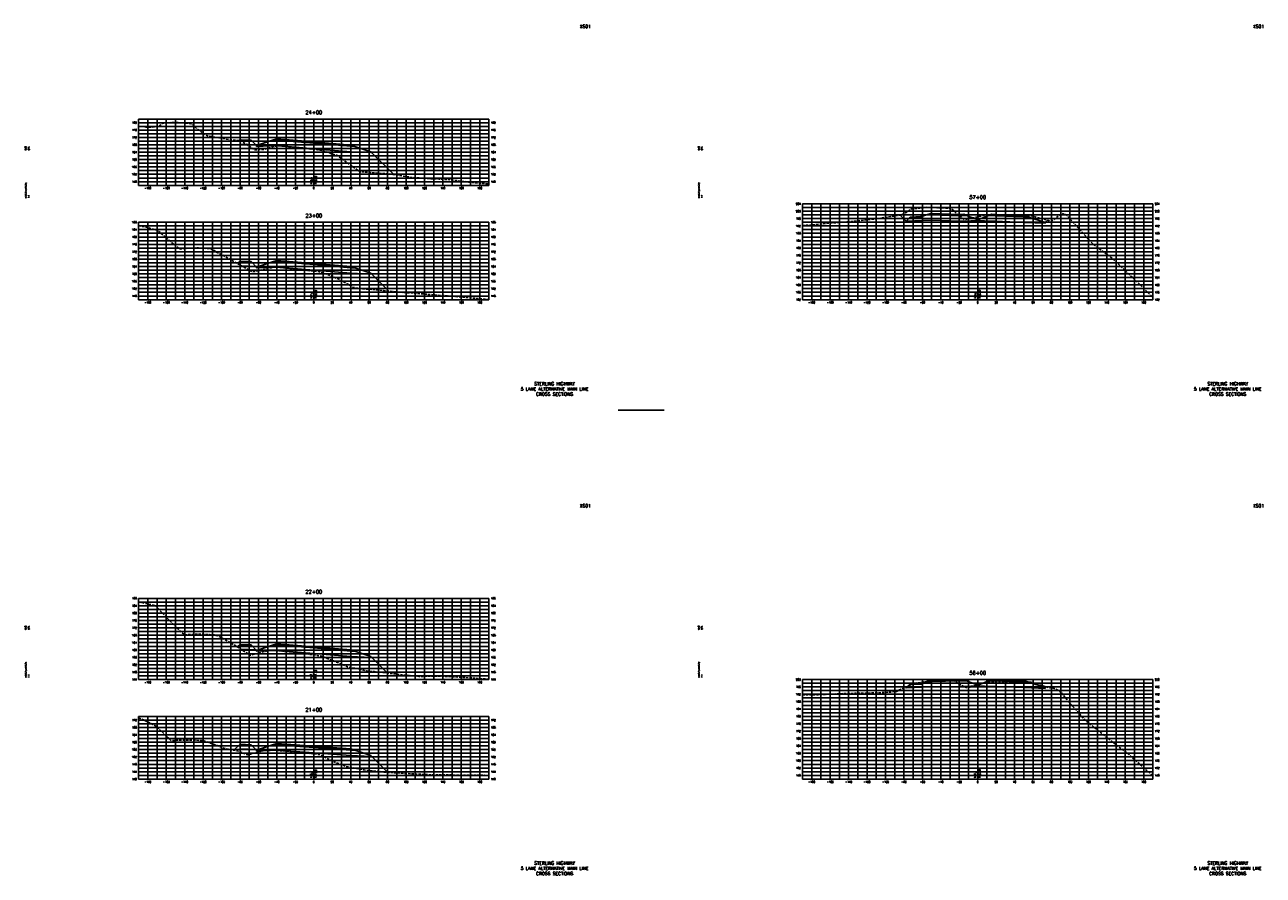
# Model space of a CAD drawing. Extents: x 37 to 10140, y -1968 to 9206.
# Tile 48 of 105: x 37 to 1380, y 3656 to 4578. Entities that reach past the tile are written whole.
import ezdxf
from ezdxf.enums import TextEntityAlignment as Align

# ---------------------------------------------------------------- set-up
doc = ezdxf.new("R2010")
doc.units = 0
doc.header["$LTSCALE"] = 20
doc.header["$MEASUREMENT"] = 0
doc.linetypes.add('HIDDEN_050%', pattern=[0.1875, 0.125, -0.0625])
doc.layers.get('0').update_dxf_attribs({"color": 101})
for name, color, linetype in [('S-AT-TXT175', 6, 'Continuous'), ('S-AT-TXT80', 1, 'Continuous'), ('XDATUM', 3, 'Continuous'), ('XEG', 1, 'HIDDEN_050%'), ('XFG', 2, 'Continuous'), ('XGRID', 251, 'Continuous'), ('XGRIDT', 2, 'Continuous'), ('XREF-BORDER', 7, 'Continuous')]:
    doc.layers.add(name, color=color, linetype=linetype)
doc.styles.add('L100', font='simplex.shx', dxfattribs={"height": 2})
doc.styles.add('L175', font='ROMANSM.shx', dxfattribs={"height": 3.5})
doc.styles.add('L80', font='ROMANSM.shx', dxfattribs={"height": 1.6})

# ---------------------------------------------------------------- blocks, each defined once
blk = doc.blocks.new('03025_00_att1')
at = {"layer": 'S-AT-TXT175', "style": 'L175'}
for tag, p in [('NUM', (32.402, 20.822)), ('LINE1', (30.64, 1.444)), ('LINE2', (30.64, 1.161)), ('LINE3', (30.64, 0.877))]:
    blk.add_attdef(tag, text='', height=0.175, dxfattribs=at).set_placement(p, align=Align.CENTER)
at = {"layer": 'S-AT-TXT80', "style": 'L80'}
for tag, p in [('DESIGNED', (2.094, 14.201)), ('CHECKED', (2.265, 14.201)), ('DRAFTED', (2.436, 14.201)), ('PCTB', (2.094, 11.605)), ('PSCALE', (2.265, 11.605)), ('PVIEW', (2.436, 11.605))]:
    blk.add_attdef(tag, p, '', height=0.08, rotation=90, dxfattribs=at)

msp = doc.modelspace()

# ---------------------------------------------------------------- linework, layer by layer
msp.add_line((680, 4160), (730, 4160))
at = {"layer": 'XDATUM', "flags": 128}
for points in [[(269, 4452.5), (270, 4453.6), (270, 4448.6), (287.2, 4447.9), (288, 4447.1), (288, 4446.2), (310, 4447.1), (350, 4443.8), (390, 4440.4), (412, 4439.6), (412, 4440.4), (436.7, 4415.8)], [(985.8, 4371.7), (992.4, 4365.1), (1019, 4366.2), (1051, 4365.1), (1055, 4365.2), (1070, 4365.8), (1085, 4365.2), (1089, 4365.1), (1121, 4363.8), (1143, 4362.9), (1143, 4363.8), (1145.5, 4366.3)], [(267.3, 4319.1), (270, 4321.8), (270, 4316.8), (287.2, 4316.1), (288, 4315.3), (288, 4314.4), (310, 4315.3), (350, 4312), (390, 4308.6), (412, 4307.8), (412, 4308.6), (431.4, 4289.3)], [(267.3, 3903.3), (270, 3906), (270, 3901), (287.2, 3900.3), (288, 3899.5), (288, 3898.6), (310, 3899.5), (350, 3896.2), (390, 3892.8), (412, 3892), (412, 3892.8), (429.8, 3875)], [(991.7, 3859.6), (992.4, 3858.9), (1019, 3860), (1051, 3860.5), (1055, 3860.6), (1070, 3861.2), (1085, 3860.6), (1089, 3860.5), (1121, 3859.2), (1143, 3858.3), (1143, 3859.2), (1144, 3860.2)], [(263.4, 3791.2), (270, 3797.7), (270, 3792.7), (287.2, 3792), (288, 3791.2), (288, 3790.4), (310, 3791.2), (350, 3788.4), (390, 3785.5), (412, 3784.6), (412, 3785.5), (430.2, 3767.3)]]:
    msp.add_lwpolyline(points, dxfattribs=at)
at = {"layer": 'XEG', "flags": 128}
for points in [[(160, 4468.4), (170.2, 4466.9), (173.1, 4467.1), (177.2, 4467.4), (180.4, 4468.3), (182.8, 4468.7), (183.5, 4469.1), (185.5, 4471.1), (185.9, 4471.1), (188.6, 4471.7), (192.6, 4472), (202.9, 4472.3), (212.3, 4471.5), (216.4, 4471.1), (217.3, 4470.5), (218.7, 4469.7), (221.9, 4466.5), (234.6, 4457.6), (251.1, 4454.9), (257.6, 4453.7), (270.7, 4452.4), (271.2, 4452.3), (275.7, 4449.3), (285.6, 4442.6), (294.8, 4442.9), (295.8, 4442.9), (306.7, 4446.1), (307.6, 4446.3), (307.7, 4446.3), (312.2, 4446.9), (312.3, 4446.9), (319.9, 4446.3), (320.2, 4446.2), (333.1, 4445), (346.1, 4443.5), (346.5, 4443.5), (346.7, 4443.4), (350, 4443.1), (354, 4442.7), (358.6, 4441.8), (358.7, 4441.8), (369.9, 4438.2), (374.9, 4436.7), (375.1, 4436.6), (375.3, 4436.6), (375.6, 4436.4), (399.3, 4419.1), (400.5, 4418.8), (420.4, 4417.2), (434.3, 4416.2), (446.7, 4414.1), (456.8, 4412.6), (473.8, 4411.3), (486, 4410.9), (497.1, 4410.2), (524.8, 4406.7), (540, 4405.5)], [(880, 4360.5), (884.6, 4360.7), (910.8, 4363.1), (932.2, 4364.8), (955, 4367.3), (959.9, 4367.8), (968.7, 4369.1), (987.1, 4371.9), (991.5, 4374.1), (997.7, 4378.2), (1004.6, 4379.1), (1014.7, 4380.2), (1025.6, 4379.8), (1041.1, 4379.1), (1049.3, 4371.5), (1055.5, 4366.9), (1067, 4369.2), (1070, 4369.9), (1075.8, 4371.2), (1078.1, 4371.6), (1080, 4371.8), (1082.9, 4371.8), (1086.5, 4371.8), (1092.3, 4371.7), (1099.3, 4371.5), (1101.6, 4371.5), (1103.2, 4371.5), (1105.6, 4371.6), (1107.6, 4371.5), (1114.6, 4371.3), (1120.2, 4371.2), (1123.6, 4371), (1127.7, 4370.8), (1129.6, 4370.5), (1131.1, 4370.1), (1139.4, 4367.9), (1149.5, 4365.1), (1153.7, 4367.8), (1160.9, 4373.5), (1165.6, 4372.4), (1166, 4372.2), (1193, 4342.6), (1194.8, 4340.4), (1195.5, 4339.9), (1216, 4324.8), (1245.5, 4296.7), (1260, 4282.3)], [(160, 4360.1), (166.2, 4359.2), (172.9, 4357.4), (180.5, 4355.3), (200.1, 4338.5), (204.8, 4334.8), (205.9, 4335.1), (209, 4335.6), (211.7, 4335.7), (222.8, 4336.2), (224.6, 4336.1), (238.3, 4335.3), (238.5, 4335.1), (239.9, 4334.4), (241.9, 4333.2), (253.5, 4326.9), (259.9, 4323.3), (260.4, 4322.9), (261.1, 4322.5), (283.5, 4310.1), (300, 4313.7), (303.9, 4314.7), (304.4, 4314.8), (307.8, 4315.6), (309.2, 4315.4), (315.5, 4314.9), (318.4, 4314.5), (330.2, 4313.2), (333.4, 4312.8), (345.6, 4311.4), (347, 4311.2), (350, 4310.9), (352.8, 4310.6), (355.9, 4310.2), (356.6, 4310.1), (358.5, 4309.5), (371.5, 4304.9), (377.1, 4302.2), (392.6, 4293.4), (404.5, 4291.7), (406.7, 4291.6), (425.5, 4289.8), (441.1, 4288.3), (444.5, 4288.1), (475.3, 4285.7), (479.2, 4285.3), (507.3, 4283.2), (539.5, 4280.1), (540, 4280.1)], [(160, 3952.2), (177.8, 3948.3), (178.9, 3947.7), (181.2, 3944.8), (200, 3925.4), (209.8, 3916.5), (212.2, 3916.6), (213.6, 3916.8), (221.9, 3917.1), (227, 3917.2), (236.9, 3916.7), (241.9, 3916.5), (244.4, 3915.6), (245.8, 3915.3), (252.7, 3911.8), (265.6, 3904.4), (275.3, 3898.1), (281.2, 3894.4), (293.8, 3897.6), (300.9, 3899.5), (302, 3899.6), (304.1, 3899.9), (306.9, 3899.6), (312, 3899.1), (318, 3898.4), (328.4, 3897.4), (334.5, 3896.7), (345.4, 3895.3), (348.5, 3894.9), (350, 3894.7), (353.5, 3894.2), (356.5, 3893.7), (358.4, 3893.3), (367.5, 3889.6), (371.4, 3888.2), (377.8, 3885.5), (386.7, 3881.9), (402.3, 3878.5), (407.2, 3877.3), (415.3, 3876.6), (462, 3871.5), (464, 3871.4), (464.6, 3871.4), (472.2, 3871.5), (489.6, 3871.6), (498.5, 3871.1), (524, 3869.5), (540, 3868.3)], [(880, 3851.2), (895.1, 3851.3), (926.6, 3852.9), (938.3, 3853.1), (961.9, 3853.5), (974.1, 3854.2), (982, 3855.1), (988, 3858), (1001.7, 3863.8), (1009.9, 3865.2), (1022.7, 3866.7), (1031.1, 3866.9), (1044.4, 3866.7), (1048.7, 3863.6), (1058.2, 3858.9), (1064.6, 3860.6), (1070, 3862.2), (1077.6, 3864.5), (1079.9, 3864.9), (1081, 3865.1), (1085.8, 3865.3), (1088.1, 3865.4), (1098.9, 3865.6), (1104.2, 3865.7), (1114.8, 3865.6), (1119.9, 3865.5), (1122.3, 3865.4), (1127.5, 3865.2), (1130, 3864.5), (1131.2, 3864.2), (1134.6, 3863.1), (1141.7, 3860.9), (1148.1, 3859), (1149.5, 3859.6), (1154.3, 3857.6), (1158.6, 3856), (1170.6, 3841.6), (1186.5, 3823.9), (1226.1, 3792.4), (1231.8, 3788.5), (1234.1, 3786.5), (1240.6, 3780.7), (1260, 3763.4)], [(160, 3826.3), (165.4, 3824.1), (169, 3822.6), (175.4, 3819.2), (178.8, 3817.5), (192.4, 3804.3), (194.8, 3801.8), (197.8, 3802), (198.3, 3802), (211, 3802.3), (212.7, 3802.2), (226.8, 3802), (227.1, 3802), (227.2, 3802), (231.1, 3801.4), (231.6, 3801.3), (248.9, 3795), (255, 3792.8), (267.9, 3790.3), (273.4, 3788.1), (278.2, 3786.2), (287.2, 3788.5), (295.6, 3791.2), (298.3, 3791.7), (300, 3791.9), (303.8, 3791.6), (307.9, 3791.2), (316.4, 3790.6), (325.2, 3789.8), (334.5, 3788.8), (343.6, 3788.1), (348.3, 3787.6), (350, 3787.4), (353.5, 3786.9), (355.7, 3786.5), (357.4, 3786), (361.8, 3783.9), (367.8, 3780.9), (374.5, 3777.7), (384.7, 3773.9), (396.1, 3771.7), (404.8, 3770), (421.9, 3768.1), (430.9, 3767.2), (470, 3765), (475.3, 3764.7), (477.9, 3764.7), (504.1, 3764.4), (535.3, 3764.1), (540, 3763.9)]]:
    msp.add_lwpolyline(points, dxfattribs=at)
at = {"layer": 'XFG', "flags": 128}
for points in [[(270, 4453.6), (270, 4453.6), (269, 4452.5)], [(270, 4453.6), (270, 4452.6), (283, 4452.1), (282, 4453.1), (281, 4453.1), (281, 4452.8), (271, 4453.2), (271, 4453.5), (270, 4453.6)], [(270, 4452.6), (270, 4448.6), (287.2, 4447.9), (283, 4452.1), (270, 4452.6)], [(271, 4453.5), (271, 4453.2), (281, 4452.8), (281, 4453.1), (271, 4453.5)], [(288, 4447.1), (287.2, 4447.9)], [(350, 4449.8), (310, 4453.1), (305.4, 4452.9), (288, 4447.1), (288, 4446.2), (310, 4447.1), (350, 4443.8)], [(350, 4450.1), (310, 4453.4), (310, 4454.4), (305.4, 4452.9), (310, 4453.1), (350, 4449.8)], [(350, 4451.1), (310, 4454.4), (310, 4454.1), (350, 4450.8)], [(350, 4450.8), (310, 4454.1), (310, 4453.4), (350, 4450.1)], [(350, 4451.1), (390, 4447.8), (390, 4447.4), (350, 4450.8)], [(350, 4450.8), (390, 4447.4), (390, 4446.8), (350, 4450.1)], [(350, 4450.1), (390, 4446.8), (390, 4447.8), (394.6, 4446.3), (390, 4446.4), (350, 4449.8)], [(350, 4449.8), (390, 4446.4), (394.6, 4446.3), (412, 4440.4), (412, 4439.6), (390, 4440.4), (350, 4443.8)], [(412, 4440.4), (412, 4440.4), (436.7, 4415.8)], [(992.4, 4365.1), (992.4, 4365.1), (985.8, 4371.7)], [(1070, 4366.6), (1058, 4371.3), (1055, 4371.2), (1051, 4371.1), (1019, 4372.2), (1014.4, 4372), (1009, 4370.2), (1009, 4369.2), (996, 4368.7), (992.4, 4365.1), (1019, 4366.2), (1051, 4365.1), (1055, 4365.2), (1070, 4365.8), (1070, 4366.6)], [(1009, 4370.2), (1008, 4370.1), (1008, 4369.8), (998, 4369.4), (998, 4369.7), (997, 4369.7), (996, 4368.7), (1009, 4369.2), (1009, 4370.2)], [(1008, 4370.1), (998, 4369.7), (998, 4369.4), (1008, 4369.8), (1008, 4370.1)], [(1055, 4371.6), (1051, 4371.4), (1019, 4372.5), (1019, 4373.5), (1014.4, 4372), (1019, 4372.2), (1051, 4371.1), (1055, 4371.2), (1058, 4371.3), (1055, 4372.6), (1055, 4371.6)], [(1055, 4372.6), (1051, 4372.4), (1019, 4373.5), (1019, 4373.2), (1051, 4372.1), (1055, 4372.2), (1055, 4372.6)], [(1055, 4372.2), (1051, 4372.1), (1019, 4373.2), (1019, 4372.5), (1051, 4371.4), (1055, 4371.6), (1055, 4372.2)], [(1070, 4366.6), (1082, 4371.3), (1085, 4371.2), (1089, 4371.1), (1121, 4369.8), (1125.6, 4369.6), (1143, 4363.8), (1143, 4362.9), (1121, 4363.8), (1089, 4365.1), (1085, 4365.2), (1070, 4365.8)], [(1085, 4372.6), (1082, 4371.3), (1085, 4371.2), (1089, 4371.1), (1121, 4369.8), (1125.6, 4369.6), (1121, 4371.1), (1121, 4370.1), (1089, 4371.4), (1085, 4371.6), (1085, 4372.6)], [(1085, 4372.6), (1085, 4372.2), (1089, 4372.1), (1121, 4370.8), (1121, 4371.1), (1089, 4372.4), (1085, 4372.6)], [(1085, 4372.2), (1085, 4371.6), (1089, 4371.4), (1121, 4370.1), (1121, 4370.8), (1089, 4372.1), (1085, 4372.2)], [(1143, 4363.8), (1143, 4363.8), (1145.5, 4366.3)], [(270, 4321.8), (270, 4321.8), (267.3, 4319.1)], [(270, 4321.8), (270, 4320.8), (283, 4320.3), (282, 4321.3), (281, 4321.3), (281, 4321), (271, 4321.4), (271, 4321.7), (270, 4321.8)], [(270, 4320.8), (270, 4316.8), (287.2, 4316.1), (283, 4320.3), (270, 4320.8)], [(271, 4321.7), (271, 4321.4), (281, 4321), (281, 4321.3), (271, 4321.7)], [(288, 4315.3), (287.2, 4316.1)], [(350, 4318), (310, 4321.3), (305.4, 4321.1), (288, 4315.3), (288, 4314.4), (310, 4315.3), (350, 4312)], [(350, 4318.3), (310, 4321.6), (310, 4322.6), (305.4, 4321.1), (310, 4321.3), (350, 4318)], [(350, 4319.3), (310, 4322.6), (310, 4322.3), (350, 4319)], [(350, 4319), (310, 4322.3), (310, 4321.6), (350, 4318.3)], [(350, 4319.3), (390, 4316), (390, 4315.6), (350, 4319)], [(350, 4319), (390, 4315.6), (390, 4315), (350, 4318.3)], [(350, 4318.3), (390, 4315), (390, 4316), (394.6, 4314.5), (390, 4314.6), (350, 4318)], [(350, 4318), (390, 4314.6), (394.6, 4314.5), (412, 4308.6), (412, 4307.8), (390, 4308.6), (350, 4312)], [(412, 4308.6), (412, 4308.6), (431.4, 4289.3)], [(270, 3906), (270, 3906), (267.3, 3903.3)], [(270, 3906), (270, 3905), (283, 3904.5), (282, 3905.5), (281, 3905.5), (281, 3905.2), (271, 3905.6), (271, 3905.9), (270, 3906)], [(270, 3905), (270, 3901), (287.2, 3900.3), (283, 3904.5), (270, 3905)], [(271, 3905.9), (271, 3905.6), (281, 3905.2), (281, 3905.5), (271, 3905.9)], [(288, 3899.5), (287.2, 3900.3)], [(350, 3902.2), (310, 3905.5), (305.4, 3905.3), (288, 3899.5), (288, 3898.6), (310, 3899.5), (350, 3896.2)], [(350, 3902.5), (310, 3905.8), (310, 3906.8), (305.4, 3905.3), (310, 3905.5), (350, 3902.2)], [(350, 3903.5), (310, 3906.8), (310, 3906.5), (350, 3903.2)], [(350, 3903.2), (310, 3906.5), (310, 3905.8), (350, 3902.5)], [(350, 3903.5), (390, 3900.2), (390, 3899.8), (350, 3903.2)], [(350, 3903.2), (390, 3899.8), (390, 3899.2), (350, 3902.5)], [(350, 3902.5), (390, 3899.2), (390, 3900.2), (394.6, 3898.7), (390, 3898.8), (350, 3902.2)], [(350, 3902.2), (390, 3898.8), (394.6, 3898.7), (412, 3892.8), (412, 3892), (390, 3892.8), (350, 3896.2)], [(412, 3892.8), (412, 3892.8), (429.8, 3875)], [(992.4, 3858.9), (992.4, 3858.9), (991.7, 3859.6)], [(1070, 3862), (1058, 3866.7), (1055, 3866.6), (1051, 3866.5), (1019, 3866), (1014.4, 3865.8), (1009, 3864), (1009, 3863), (996, 3862.5), (992.4, 3858.9), (1019, 3860), (1051, 3860.5), (1055, 3860.6), (1070, 3861.2), (1070, 3862)], [(1009, 3864), (1008, 3864), (1008, 3863.6), (998, 3863.2), (998, 3863.6), (997, 3863.5), (996, 3862.5), (1009, 3863), (1009, 3864)], [(1008, 3864), (998, 3863.6), (998, 3863.2), (1008, 3863.6), (1008, 3864)], [(1055, 3867), (1051, 3866.8), (1019, 3866.3), (1019, 3867.3), (1014.4, 3865.8), (1019, 3866), (1051, 3866.5), (1055, 3866.6), (1058, 3866.7), (1055, 3868), (1055, 3867)], [(1055, 3868), (1051, 3867.8), (1019, 3867.3), (1019, 3867), (1051, 3867.5), (1055, 3867.6), (1055, 3868)], [(1055, 3867.6), (1051, 3867.5), (1019, 3867), (1019, 3866.3), (1051, 3866.8), (1055, 3867), (1055, 3867.6)], [(1070, 3862), (1082, 3866.7), (1085, 3866.6), (1089, 3866.5), (1121, 3865.2), (1125.6, 3865), (1143, 3859.2), (1143, 3858.3), (1121, 3859.2), (1089, 3860.5), (1085, 3860.6), (1070, 3861.2)], [(1085, 3868), (1082, 3866.7), (1085, 3866.6), (1089, 3866.5), (1121, 3865.2), (1125.6, 3865), (1121, 3866.5), (1121, 3865.5), (1089, 3866.8), (1085, 3867), (1085, 3868)], [(1085, 3868), (1085, 3867.6), (1089, 3867.5), (1121, 3866.2), (1121, 3866.5), (1089, 3867.8), (1085, 3868)], [(1085, 3867.6), (1085, 3867), (1089, 3866.8), (1121, 3865.5), (1121, 3866.2), (1089, 3867.5), (1085, 3867.6)], [(1143, 3859.2), (1143, 3859.2), (1144, 3860.2)], [(270, 3797.7), (270, 3797.7), (263.4, 3791.2)], [(270, 3797.7), (270, 3796.7), (283, 3796.2), (282, 3797.2), (281, 3797.3), (281, 3796.9), (271, 3797.3), (271, 3797.7), (270, 3797.7)], [(270, 3796.7), (270, 3792.7), (287.2, 3792), (283, 3796.2), (270, 3796.7)], [(271, 3797.7), (271, 3797.3), (281, 3796.9), (281, 3797.3), (271, 3797.7)], [(288, 3791.2), (287.2, 3792)], [(350, 3794.4), (310, 3797.2), (305.4, 3797.1), (288, 3791.2), (288, 3790.4), (310, 3791.2), (350, 3788.4)], [(350, 3794.7), (310, 3797.6), (310, 3798.6), (305.4, 3797.1), (310, 3797.2), (350, 3794.4)], [(350, 3795.7), (310, 3798.6), (310, 3798.2), (350, 3795.4)], [(350, 3795.4), (310, 3798.2), (310, 3797.6), (350, 3794.7)], [(350, 3795.7), (390, 3792.8), (390, 3792.5), (350, 3795.4)], [(350, 3795.4), (390, 3792.5), (390, 3791.8), (350, 3794.7)], [(350, 3794.7), (390, 3791.8), (390, 3792.8), (394.6, 3791.3), (390, 3791.5), (350, 3794.4)], [(350, 3794.4), (390, 3791.5), (394.6, 3791.3), (412, 3785.5), (412, 3784.6), (390, 3785.5), (350, 3788.4)], [(412, 3785.5), (412, 3785.5), (430.2, 3767.3)]]:
    msp.add_lwpolyline(points, dxfattribs=at)
at = {"layer": 'XGRID'}
for p, q in [((160, 4404), (160, 4476)), ((160, 4476), (540, 4476)), ((170, 4404), (170, 4476)), ((180, 4404), (180, 4476)), ((190, 4404), (190, 4476)), ((200, 4404), (200, 4476)), ((210, 4404), (210, 4476)), ((220, 4404), (220, 4476)), ((230, 4404), (230, 4476)), ((240, 4404), (240, 4476)), ((250, 4404), (250, 4476)), ((260, 4404), (260, 4476)), ((270, 4404), (270, 4476)), ((280, 4404), (280, 4476)), ((290, 4404), (290, 4476)), ((300, 4404), (300, 4476)), ((310, 4404), (310, 4476)), ((320, 4404), (320, 4476)), ((330, 4404), (330, 4476)), ((340, 4404), (340, 4476)), ((350, 4404), (350, 4476)), ((360, 4404), (360, 4476)), ((370, 4404), (370, 4476)), ((380, 4404), (380, 4476)), ((390, 4404), (390, 4476)), ((400, 4404), (400, 4476)), ((410, 4404), (410, 4476)), ((420, 4404), (420, 4476)), ((430, 4404), (430, 4476)), ((440, 4404), (440, 4476)), ((450, 4404), (450, 4476)), ((460, 4404), (460, 4476)), ((470, 4404), (470, 4476)), ((480, 4404), (480, 4476)), ((490, 4404), (490, 4476)), ((500, 4404), (500, 4476)), ((510, 4404), (510, 4476)), ((520, 4404), (520, 4476)), ((530, 4404), (530, 4476)), ((540, 4404), (540, 4476)), ((160, 4472), (540, 4472)), ((160, 4468), (540, 4468)), ((160, 4464), (540, 4464)), ((160, 4460), (540, 4460)), ((160, 4456), (540, 4456)), ((160, 4452), (540, 4452)), ((160, 4448), (540, 4448)), ((160, 4444), (540, 4444)), ((160, 4440), (540, 4440)), ((160, 4436), (540, 4436)), ((160, 4432), (540, 4432)), ((160, 4428), (540, 4428)), ((160, 4424), (540, 4424)), ((160, 4420), (540, 4420)), ((160, 4416), (540, 4416)), ((160, 4412), (540, 4412)), ((160, 4408), (540, 4408)), ((160, 4404), (540, 4404)), ((880, 4280), (880, 4384)), ((880, 4384), (1260, 4384)), ((880, 4380), (1260, 4380)), ((890, 4280), (890, 4384)), ((900, 4280), (900, 4384)), ((910, 4280), (910, 4384)), ((920, 4280), (920, 4384)), ((930, 4280), (930, 4384)), ((940, 4280), (940, 4384)), ((950, 4280), (950, 4384)), ((960, 4280), (960, 4384)), ((970, 4280), (970, 4384)), ((980, 4280), (980, 4384)), ((990, 4280), (990, 4384)), ((1000, 4280), (1000, 4384)), ((1010, 4280), (1010, 4384)), ((1020, 4280), (1020, 4384)), ((1030, 4280), (1030, 4384)), ((1040, 4280), (1040, 4384)), ((1050, 4280), (1050, 4384)), ((1060, 4280), (1060, 4384)), ((1070, 4280), (1070, 4384)), ((1080, 4280), (1080, 4384)), ((1090, 4280), (1090, 4384)), ((1100, 4280), (1100, 4384)), ((1110, 4280), (1110, 4384)), ((1120, 4280), (1120, 4384)), ((1130, 4280), (1130, 4384)), ((1140, 4280), (1140, 4384)), ((1150, 4280), (1150, 4384)), ((1160, 4280), (1160, 4384)), ((1170, 4280), (1170, 4384)), ((1180, 4280), (1180, 4384)), ((1190, 4280), (1190, 4384)), ((1200, 4280), (1200, 4384)), ((1210, 4280), (1210, 4384)), ((1220, 4280), (1220, 4384)), ((1230, 4280), (1230, 4384)), ((1240, 4280), (1240, 4384)), ((1250, 4280), (1250, 4384)), ((1260, 4280), (1260, 4384)), ((880, 4376), (1260, 4376)), ((880, 4372), (1260, 4372)), ((880, 4368), (1260, 4368)), ((160, 4280), (160, 4364)), ((160, 4364), (540, 4364)), ((160, 4360), (540, 4360)), ((160, 4356), (540, 4356)), ((160, 4352), (540, 4352)), ((170, 4280), (170, 4364)), ((180, 4280), (180, 4364)), ((190, 4280), (190, 4364)), ((200, 4280), (200, 4364)), ((210, 4280), (210, 4364)), ((220, 4280), (220, 4364)), ((230, 4280), (230, 4364)), ((240, 4280), (240, 4364)), ((250, 4280), (250, 4364)), ((260, 4280), (260, 4364)), ((270, 4280), (270, 4364)), ((280, 4280), (280, 4364)), ((290, 4280), (290, 4364)), ((300, 4280), (300, 4364)), ((310, 4280), (310, 4364)), ((320, 4280), (320, 4364)), ((330, 4280), (330, 4364)), ((340, 4280), (340, 4364)), ((350, 4280), (350, 4364)), ((360, 4280), (360, 4364)), ((370, 4280), (370, 4364)), ((380, 4280), (380, 4364)), ((390, 4280), (390, 4364)), ((400, 4280), (400, 4364)), ((410, 4280), (410, 4364)), ((420, 4280), (420, 4364)), ((430, 4280), (430, 4364)), ((440, 4280), (440, 4364)), ((450, 4280), (450, 4364)), ((460, 4280), (460, 4364)), ((470, 4280), (470, 4364)), ((480, 4280), (480, 4364)), ((490, 4280), (490, 4364)), ((500, 4280), (500, 4364)), ((510, 4280), (510, 4364)), ((520, 4280), (520, 4364)), ((530, 4280), (530, 4364)), ((540, 4280), (540, 4364)), ((880, 4364), (1260, 4364)), ((880, 4360), (1260, 4360)), ((880, 4356), (1260, 4356)), ((880, 4352), (1260, 4352)), ((160, 4348), (540, 4348)), ((160, 4344), (540, 4344)), ((160, 4340), (540, 4340)), ((880, 4348), (1260, 4348)), ((880, 4344), (1260, 4344)), ((880, 4340), (1260, 4340)), ((160, 4336), (540, 4336)), ((160, 4332), (540, 4332)), ((160, 4328), (540, 4328)), ((880, 4336), (1260, 4336)), ((880, 4332), (1260, 4332)), ((880, 4328), (1260, 4328)), ((160, 4324), (540, 4324)), ((160, 4320), (540, 4320)), ((160, 4316), (540, 4316)), ((160, 4312), (540, 4312)), ((880, 4324), (1260, 4324)), ((880, 4320), (1260, 4320)), ((880, 4316), (1260, 4316)), ((880, 4312), (1260, 4312)), ((160, 4308), (540, 4308)), ((160, 4304), (540, 4304)), ((160, 4300), (540, 4300)), ((880, 4308), (1260, 4308)), ((880, 4304), (1260, 4304)), ((880, 4300), (1260, 4300)), ((160, 4296), (540, 4296)), ((160, 4292), (540, 4292)), ((160, 4288), (540, 4288)), ((880, 4296), (1260, 4296)), ((880, 4292), (1260, 4292)), ((880, 4288), (1260, 4288)), ((160, 4284), (540, 4284)), ((160, 4280), (540, 4280)), ((880, 4284), (1260, 4284)), ((880, 4280), (1260, 4280)), ((160, 3868), (160, 3956)), ((160, 3956), (540, 3956)), ((160, 3952), (540, 3952)), ((170, 3868), (170, 3956)), ((180, 3868), (180, 3956)), ((190, 3868), (190, 3956)), ((200, 3868), (200, 3956)), ((210, 3868), (210, 3956)), ((220, 3868), (220, 3956)), ((230, 3868), (230, 3956)), ((240, 3868), (240, 3956)), ((250, 3868), (250, 3956)), ((260, 3868), (260, 3956)), ((270, 3868), (270, 3956)), ((280, 3868), (280, 3956)), ((290, 3868), (290, 3956)), ((300, 3868), (300, 3956)), ((310, 3868), (310, 3956)), ((320, 3868), (320, 3956)), ((330, 3868), (330, 3956)), ((340, 3868), (340, 3956)), ((350, 3868), (350, 3956)), ((360, 3868), (360, 3956)), ((370, 3868), (370, 3956)), ((380, 3868), (380, 3956)), ((390, 3868), (390, 3956)), ((400, 3868), (400, 3956)), ((410, 3868), (410, 3956)), ((420, 3868), (420, 3956)), ((430, 3868), (430, 3956)), ((440, 3868), (440, 3956)), ((450, 3868), (450, 3956)), ((460, 3868), (460, 3956)), ((470, 3868), (470, 3956)), ((480, 3868), (480, 3956)), ((490, 3868), (490, 3956)), ((500, 3868), (500, 3956)), ((510, 3868), (510, 3956)), ((520, 3868), (520, 3956)), ((530, 3868), (530, 3956)), ((540, 3868), (540, 3956)), ((160, 3948), (540, 3948)), ((160, 3944), (540, 3944)), ((160, 3940), (540, 3940)), ((160, 3936), (540, 3936)), ((160, 3932), (540, 3932)), ((160, 3928), (540, 3928)), ((160, 3924), (540, 3924)), ((160, 3920), (540, 3920)), ((160, 3916), (540, 3916)), ((160, 3912), (540, 3912)), ((160, 3908), (540, 3908)), ((160, 3904), (540, 3904)), ((160, 3900), (540, 3900)), ((160, 3896), (540, 3896)), ((160, 3892), (540, 3892)), ((160, 3888), (540, 3888)), ((160, 3884), (540, 3884)), ((160, 3880), (540, 3880)), ((160, 3876), (540, 3876)), ((160, 3872), (540, 3872)), ((160, 3868), (540, 3868)), ((880, 3760), (880, 3868)), ((880, 3868), (1260, 3868)), ((890, 3760), (890, 3868)), ((900, 3760), (900, 3868)), ((910, 3760), (910, 3868)), ((920, 3760), (920, 3868)), ((930, 3760), (930, 3868)), ((940, 3760), (940, 3868)), ((950, 3760), (950, 3868)), ((960, 3760), (960, 3868)), ((970, 3760), (970, 3868)), ((980, 3760), (980, 3868)), ((990, 3760), (990, 3868)), ((1000, 3760), (1000, 3868)), ((1010, 3760), (1010, 3868)), ((1020, 3760), (1020, 3868)), ((1030, 3760), (1030, 3868)), ((1040, 3760), (1040, 3868)), ((1050, 3760), (1050, 3868)), ((1060, 3760), (1060, 3868)), ((1070, 3760), (1070, 3868)), ((1080, 3760), (1080, 3868)), ((1090, 3760), (1090, 3868)), ((1100, 3760), (1100, 3868)), ((1110, 3760), (1110, 3868)), ((1120, 3760), (1120, 3868)), ((1130, 3760), (1130, 3868)), ((1140, 3760), (1140, 3868)), ((1150, 3760), (1150, 3868)), ((1160, 3760), (1160, 3868)), ((1170, 3760), (1170, 3868)), ((1180, 3760), (1180, 3868)), ((1190, 3760), (1190, 3868)), ((1200, 3760), (1200, 3868)), ((1210, 3760), (1210, 3868)), ((1220, 3760), (1220, 3868)), ((1230, 3760), (1230, 3868)), ((1240, 3760), (1240, 3868)), ((1250, 3760), (1250, 3868)), ((1260, 3760), (1260, 3868)), ((880, 3864), (1260, 3864)), ((880, 3860), (1260, 3860)), ((880, 3856), (1260, 3856)), ((880, 3852), (1260, 3852)), ((880, 3848), (1260, 3848)), ((880, 3844), (1260, 3844)), ((160, 3760), (160, 3828)), ((160, 3828), (540, 3828)), ((170, 3760), (170, 3828)), ((180, 3760), (180, 3828)), ((190, 3760), (190, 3828)), ((200, 3760), (200, 3828)), ((210, 3760), (210, 3828)), ((220, 3760), (220, 3828)), ((230, 3760), (230, 3828)), ((240, 3760), (240, 3828)), ((250, 3760), (250, 3828)), ((260, 3760), (260, 3828)), ((270, 3760), (270, 3828)), ((280, 3760), (280, 3828)), ((290, 3760), (290, 3828)), ((300, 3760), (300, 3828)), ((310, 3760), (310, 3828)), ((320, 3760), (320, 3828)), ((330, 3760), (330, 3828)), ((340, 3760), (340, 3828)), ((350, 3760), (350, 3828)), ((360, 3760), (360, 3828)), ((370, 3760), (370, 3828)), ((380, 3760), (380, 3828)), ((390, 3760), (390, 3828)), ((400, 3760), (400, 3828)), ((410, 3760), (410, 3828)), ((420, 3760), (420, 3828)), ((430, 3760), (430, 3828)), ((440, 3760), (440, 3828)), ((450, 3760), (450, 3828)), ((460, 3760), (460, 3828)), ((470, 3760), (470, 3828)), ((480, 3760), (480, 3828)), ((490, 3760), (490, 3828)), ((500, 3760), (500, 3828)), ((510, 3760), (510, 3828)), ((520, 3760), (520, 3828)), ((530, 3760), (530, 3828)), ((540, 3760), (540, 3828)), ((880, 3840), (1260, 3840)), ((880, 3836), (1260, 3836)), ((880, 3832), (1260, 3832)), ((880, 3828), (1260, 3828)), ((160, 3824), (540, 3824)), ((160, 3820), (540, 3820)), ((160, 3816), (540, 3816)), ((880, 3824), (1260, 3824)), ((880, 3820), (1260, 3820)), ((880, 3816), (1260, 3816)), ((160, 3812), (540, 3812)), ((160, 3808), (540, 3808)), ((160, 3804), (540, 3804)), ((880, 3812), (1260, 3812)), ((880, 3808), (1260, 3808)), ((880, 3804), (1260, 3804)), ((160, 3800), (540, 3800)), ((160, 3796), (540, 3796)), ((160, 3792), (540, 3792)), ((160, 3788), (540, 3788)), ((880, 3800), (1260, 3800)), ((880, 3796), (1260, 3796)), ((880, 3792), (1260, 3792)), ((880, 3788), (1260, 3788)), ((160, 3784), (540, 3784)), ((160, 3780), (540, 3780)), ((160, 3776), (540, 3776)), ((880, 3784), (1260, 3784)), ((880, 3780), (1260, 3780)), ((880, 3776), (1260, 3776)), ((160, 3772), (540, 3772)), ((160, 3768), (540, 3768)), ((160, 3764), (540, 3764)), ((880, 3772), (1260, 3772)), ((880, 3768), (1260, 3768)), ((880, 3764), (1260, 3764)), ((160, 3760), (540, 3760)), ((880, 3760), (1260, 3760))]:
    msp.add_line(p, q, dxfattribs=at)

# ---------------------------------------------------------------- block references
at = {"layer": 'XREF-BORDER'}
ref = msp.add_blockref('03025_00_att1', (-3.6, 4158.2), dxfattribs=dict(at, xscale=20, yscale=20, zscale=20))
ref.add_attrib('LINE1', 'STERLING HIGHWAY', dxfattribs={"layer": 'S-AT-TXT175', "height": 3.5, "style": 'L175'}).set_placement((611.1, 4187.1), align=Align.CENTER)
ref.add_attrib('LINE2', '5 LANE ALTERNATIVE MAIN LINE', dxfattribs={"layer": 'S-AT-TXT175', "height": 3.5, "style": 'L175'}).set_placement((611.1, 4181.4), align=Align.CENTER)
ref.add_attrib('LINE3', 'CROSS SECTIONS', dxfattribs={"layer": 'S-AT-TXT175', "height": 3.5, "style": 'L175'}).set_placement((611.1, 4175.8), align=Align.CENTER)
ref.add_attrib('NUM', 'XS01', dxfattribs={"layer": 'S-AT-TXT175', "height": 3.5, "style": 'L175'}).set_placement((644.5, 4574.7), align=Align.CENTER)
ref.add_attrib('DESIGNED', 'CAB', (38.3, 4442.2), dxfattribs={"layer": 'S-AT-TXT80', "height": 1.6, "rotation": 90, "style": 'L80'})
ref.add_attrib('CHECKED', 'DRL', (41.7, 4442.2), dxfattribs={"layer": 'S-AT-TXT80', "height": 1.6, "rotation": 90, "style": 'L80'})
ref.add_attrib('PCTB', 'adot_hs,adot_fs', (38.3, 4390.3), dxfattribs={"layer": 'S-AT-TXT80', "height": 1.6, "rotation": 90, "style": 'L80'})
ref.add_attrib('PSCALE', '1:1', (41.7, 4390.3), dxfattribs={"layer": 'S-AT-TXT80', "height": 1.6, "rotation": 90, "style": 'L80'})
ref = msp.add_blockref('03025_00_att1', (726.4, 4158.2), dxfattribs=dict(at, xscale=20, yscale=20, zscale=20))
ref.add_attrib('LINE1', 'STERLING HIGHWAY', dxfattribs={"layer": 'S-AT-TXT175', "height": 3.5, "style": 'L175'}).set_placement((1341.1, 4187.1), align=Align.CENTER)
ref.add_attrib('LINE2', '5 LANE ALTERNATIVE MAIN LINE', dxfattribs={"layer": 'S-AT-TXT175', "height": 3.5, "style": 'L175'}).set_placement((1341.1, 4181.4), align=Align.CENTER)
ref.add_attrib('LINE3', 'CROSS SECTIONS', dxfattribs={"layer": 'S-AT-TXT175', "height": 3.5, "style": 'L175'}).set_placement((1341.1, 4175.8), align=Align.CENTER)
ref.add_attrib('NUM', 'XS01', dxfattribs={"layer": 'S-AT-TXT175', "height": 3.5, "style": 'L175'}).set_placement((1374.5, 4574.7), align=Align.CENTER)
ref.add_attrib('DESIGNED', 'CAB', (768.3, 4442.2), dxfattribs={"layer": 'S-AT-TXT80', "height": 1.6, "rotation": 90, "style": 'L80'})
ref.add_attrib('CHECKED', 'DRL', (771.7, 4442.2), dxfattribs={"layer": 'S-AT-TXT80', "height": 1.6, "rotation": 90, "style": 'L80'})
ref.add_attrib('PCTB', 'adot_hs,adot_fs', (768.3, 4390.3), dxfattribs={"layer": 'S-AT-TXT80', "height": 1.6, "rotation": 90, "style": 'L80'})
ref.add_attrib('PSCALE', '1:1', (771.7, 4390.3), dxfattribs={"layer": 'S-AT-TXT80', "height": 1.6, "rotation": 90, "style": 'L80'})
ref = msp.add_blockref('03025_00_att1', (-3.6, 3638.2), dxfattribs=dict(at, xscale=20, yscale=20, zscale=20))
ref.add_attrib('LINE1', 'STERLING HIGHWAY', dxfattribs={"layer": 'S-AT-TXT175', "height": 3.5, "style": 'L175'}).set_placement((611.1, 3667.1), align=Align.CENTER)
ref.add_attrib('LINE2', '5 LANE ALTERNATIVE MAIN LINE', dxfattribs={"layer": 'S-AT-TXT175', "height": 3.5, "style": 'L175'}).set_placement((611.1, 3661.4), align=Align.CENTER)
ref.add_attrib('LINE3', 'CROSS SECTIONS', dxfattribs={"layer": 'S-AT-TXT175', "height": 3.5, "style": 'L175'}).set_placement((611.1, 3655.8), align=Align.CENTER)
ref.add_attrib('NUM', 'XS01', dxfattribs={"layer": 'S-AT-TXT175', "height": 3.5, "style": 'L175'}).set_placement((644.5, 4054.7), align=Align.CENTER)
ref.add_attrib('DESIGNED', 'CAB', (38.3, 3922.2), dxfattribs={"layer": 'S-AT-TXT80', "height": 1.6, "rotation": 90, "style": 'L80'})
ref.add_attrib('CHECKED', 'DRL', (41.7, 3922.2), dxfattribs={"layer": 'S-AT-TXT80', "height": 1.6, "rotation": 90, "style": 'L80'})
ref.add_attrib('PCTB', 'adot_hs,adot_fs', (38.3, 3870.3), dxfattribs={"layer": 'S-AT-TXT80', "height": 1.6, "rotation": 90, "style": 'L80'})
ref.add_attrib('PSCALE', '1:1', (41.7, 3870.3), dxfattribs={"layer": 'S-AT-TXT80', "height": 1.6, "rotation": 90, "style": 'L80'})
ref = msp.add_blockref('03025_00_att1', (726.4, 3638.2), dxfattribs=dict(at, xscale=20, yscale=20, zscale=20))
ref.add_attrib('LINE1', 'STERLING HIGHWAY', dxfattribs={"layer": 'S-AT-TXT175', "height": 3.5, "style": 'L175'}).set_placement((1341.1, 3667.1), align=Align.CENTER)
ref.add_attrib('LINE2', '5 LANE ALTERNATIVE MAIN LINE', dxfattribs={"layer": 'S-AT-TXT175', "height": 3.5, "style": 'L175'}).set_placement((1341.1, 3661.4), align=Align.CENTER)
ref.add_attrib('LINE3', 'CROSS SECTIONS', dxfattribs={"layer": 'S-AT-TXT175', "height": 3.5, "style": 'L175'}).set_placement((1341.1, 3655.8), align=Align.CENTER)
ref.add_attrib('NUM', 'XS01', dxfattribs={"layer": 'S-AT-TXT175', "height": 3.5, "style": 'L175'}).set_placement((1374.5, 4054.7), align=Align.CENTER)
ref.add_attrib('DESIGNED', 'CAB', (768.3, 3922.2), dxfattribs={"layer": 'S-AT-TXT80', "height": 1.6, "rotation": 90, "style": 'L80'})
ref.add_attrib('CHECKED', 'DRL', (771.7, 3922.2), dxfattribs={"layer": 'S-AT-TXT80', "height": 1.6, "rotation": 90, "style": 'L80'})
ref.add_attrib('PCTB', 'adot_hs,adot_fs', (768.3, 3870.3), dxfattribs={"layer": 'S-AT-TXT80', "height": 1.6, "rotation": 90, "style": 'L80'})
ref.add_attrib('PSCALE', '1:1', (771.7, 3870.3), dxfattribs={"layer": 'S-AT-TXT80', "height": 1.6, "rotation": 90, "style": 'L80'})

# ---------------------------------------------------------------- texts
at = {"layer": 'XGRIDT', "style": 'L100'}
for s, p in [('180', (158, 4472)), ('176', (158, 4464)), ('172', (158, 4456)), ('168', (158, 4448)), ('164', (158, 4440)), ('160', (158, 4432)), ('156', (158, 4424)), ('152', (158, 4416)), ('148', (158, 4408)), ('204', (878, 4384)), ('188', (158, 4364)), ('200', (878, 4376)), ('196', (878, 4368)), ('184', (158, 4356)), ('192', (878, 4360)), ('188', (878, 4352)), ('180', (158, 4348)), ('176', (158, 4340)), ('184', (878, 4344)), ('172', (158, 4332)), ('168', (158, 4324)), ('180', (878, 4336)), ('176', (878, 4328)), ('164', (158, 4316)), ('172', (878, 4320)), ('168', (878, 4312)), ('160', (158, 4308)), ('156', (158, 4300)), ('164', (878, 4304)), ('152', (158, 4292)), ('148', (158, 4284)), ('160', (878, 4296)), ('156', (878, 4288)), ('152', (878, 4280)), ('188', (158, 3956)), ('184', (158, 3948)), ('180', (158, 3940)), ('176', (158, 3932)), ('172', (158, 3924)), ('168', (158, 3916)), ('164', (158, 3908)), ('160', (158, 3900)), ('156', (158, 3892)), ('152', (158, 3884)), ('148', (158, 3876)), ('144', (158, 3868)), ('200', (878, 3868)), ('196', (878, 3860)), ('192', (878, 3852)), ('188', (878, 3844)), ('184', (878, 3836)), ('180', (878, 3828)), ('172', (158, 3824)), ('168', (158, 3816)), ('176', (878, 3820)), ('164', (158, 3808)), ('160', (158, 3800)), ('172', (878, 3812)), ('168', (878, 3804)), ('156', (158, 3792)), ('164', (878, 3796)), ('160', (878, 3788)), ('152', (158, 3784)), ('148', (158, 3776)), ('156', (878, 3780)), ('144', (158, 3768)), ('140', (158, 3760)), ('152', (878, 3772)), ('148', (878, 3764))]:
    msp.add_text(s, height=2, dxfattribs=at).set_placement(p, align=Align.MIDDLE_RIGHT)
for s, p in [('24+00', (350, 4480)), ('57+00', (1070, 4388)), ('23+00', (350, 4368)), ('22+00', (350, 3960)), ('56+00', (1070, 3872)), ('21+00', (350, 3832))]:
    msp.add_text(s, height=4, dxfattribs=at).set_placement(p, align=Align.BOTTOM_CENTER)
for s, p in [('180', (542, 4472)), ('176', (542, 4464)), ('172', (542, 4456)), ('168', (542, 4448)), ('164', (542, 4440)), ('160', (542, 4432)), ('156', (542, 4424)), ('152', (542, 4416)), ('148', (542, 4408)), ('204', (1262, 4384)), ('188', (542, 4364)), ('200', (1262, 4376)), ('196', (1262, 4368)), ('184', (542, 4356)), ('192', (1262, 4360)), ('188', (1262, 4352)), ('180', (542, 4348)), ('176', (542, 4340)), ('184', (1262, 4344)), ('172', (542, 4332)), ('168', (542, 4324)), ('180', (1262, 4336)), ('176', (1262, 4328)), ('164', (542, 4316)), ('172', (1262, 4320)), ('168', (1262, 4312)), ('160', (542, 4308)), ('156', (542, 4300)), ('164', (1262, 4304)), ('152', (542, 4292)), ('148', (542, 4284)), ('160', (1262, 4296)), ('156', (1262, 4288)), ('152', (1262, 4280)), ('188', (542, 3956)), ('184', (542, 3948)), ('180', (542, 3940)), ('176', (542, 3932)), ('172', (542, 3924)), ('168', (542, 3916)), ('164', (542, 3908)), ('160', (542, 3900)), ('156', (542, 3892)), ('152', (542, 3884)), ('148', (542, 3876)), ('144', (542, 3868)), ('200', (1262, 3868)), ('196', (1262, 3860)), ('192', (1262, 3852)), ('188', (1262, 3844)), ('184', (1262, 3836)), ('180', (1262, 3828)), ('172', (542, 3824)), ('168', (542, 3816)), ('176', (1262, 3820)), ('164', (542, 3808)), ('160', (542, 3800)), ('172', (1262, 3812)), ('168', (1262, 3804)), ('156', (542, 3792)), ('164', (1262, 3796)), ('160', (1262, 3788)), ('152', (542, 3784)), ('148', (542, 3776)), ('156', (1262, 3780)), ('144', (542, 3768)), ('140', (542, 3760)), ('152', (1262, 3772)), ('148', (1262, 3764))]:
    msp.add_text(s, height=2, dxfattribs=at).set_placement(p, align=Align.MIDDLE_LEFT)
for s, p in [('165.5', (349, 4405)), ('161.4', (349, 4281)), ('196.9', (1069, 4281)), ('157.3', (349, 3869)), ('153.7', (349, 3761)), ('197.1', (1069, 3761))]:
    msp.add_text(s, height=2, rotation=90, dxfattribs=at).set_placement(p, align=Align.BOTTOM_LEFT)
for s, p in [('169.55', (351, 4405)), ('165.65', (351, 4281)), ('198.20', (1071, 4281)), ('161.75', (351, 3869)), ('157.85', (351, 3761)), ('199.90', (1071, 3761))]:
    msp.add_text(s, height=2, rotation=90, dxfattribs=at).set_placement(p, align=Align.TOP_LEFT)
for s, p in [('-180', (170, 4402)), ('-160', (190, 4402)), ('-140', (210, 4402)), ('-120', (230, 4402)), ('-100', (250, 4402)), ('-80', (270, 4402)), ('-60', (290, 4402)), ('-40', (310, 4402)), ('-20', (330, 4402)), ('0', (350, 4402)), ('20', (370, 4402)), ('40', (390, 4402)), ('60', (410, 4402)), ('80', (430, 4402)), ('100', (450, 4402)), ('120', (470, 4402)), ('140', (490, 4402)), ('160', (510, 4402)), ('180', (530, 4402)), ('-180', (170, 4278)), ('-160', (190, 4278)), ('-140', (210, 4278)), ('-120', (230, 4278)), ('-100', (250, 4278)), ('-80', (270, 4278)), ('-60', (290, 4278)), ('-40', (310, 4278)), ('-20', (330, 4278)), ('0', (350, 4278)), ('20', (370, 4278)), ('40', (390, 4278)), ('60', (410, 4278)), ('80', (430, 4278)), ('100', (450, 4278)), ('120', (470, 4278)), ('140', (490, 4278)), ('160', (510, 4278)), ('180', (530, 4278)), ('-180', (890, 4278)), ('-160', (910, 4278)), ('-140', (930, 4278)), ('-120', (950, 4278)), ('-100', (970, 4278)), ('-80', (990, 4278)), ('-60', (1010, 4278)), ('-40', (1030, 4278)), ('-20', (1050, 4278)), ('0', (1070, 4278)), ('20', (1090, 4278)), ('40', (1110, 4278)), ('60', (1130, 4278)), ('80', (1150, 4278)), ('100', (1170, 4278)), ('120', (1190, 4278)), ('140', (1210, 4278)), ('160', (1230, 4278)), ('180', (1250, 4278)), ('-180', (170, 3866)), ('-160', (190, 3866)), ('-140', (210, 3866)), ('-120', (230, 3866)), ('-100', (250, 3866)), ('-80', (270, 3866)), ('-60', (290, 3866)), ('-40', (310, 3866)), ('-20', (330, 3866)), ('0', (350, 3866)), ('20', (370, 3866)), ('40', (390, 3866)), ('60', (410, 3866)), ('80', (430, 3866)), ('100', (450, 3866)), ('120', (470, 3866)), ('140', (490, 3866)), ('160', (510, 3866)), ('180', (530, 3866)), ('-180', (170, 3758)), ('-160', (190, 3758)), ('-140', (210, 3758)), ('-120', (230, 3758)), ('-100', (250, 3758)), ('-80', (270, 3758)), ('-60', (290, 3758)), ('-40', (310, 3758)), ('-20', (330, 3758)), ('0', (350, 3758)), ('20', (370, 3758)), ('40', (390, 3758)), ('60', (410, 3758)), ('80', (430, 3758)), ('100', (450, 3758)), ('120', (470, 3758)), ('140', (490, 3758)), ('160', (510, 3758)), ('180', (530, 3758)), ('-180', (890, 3758)), ('-160', (910, 3758)), ('-140', (930, 3758)), ('-120', (950, 3758)), ('-100', (970, 3758)), ('-80', (990, 3758)), ('-60', (1010, 3758)), ('-40', (1030, 3758)), ('-20', (1050, 3758)), ('0', (1070, 3758)), ('20', (1090, 3758)), ('40', (1110, 3758)), ('60', (1130, 3758)), ('80', (1150, 3758)), ('100', (1170, 3758)), ('120', (1190, 3758)), ('140', (1210, 3758)), ('160', (1230, 3758)), ('180', (1250, 3758))]:
    msp.add_text(s, height=2, dxfattribs=at).set_placement(p, align=Align.TOP_CENTER)

doc.saveas('drawing.dxf')
